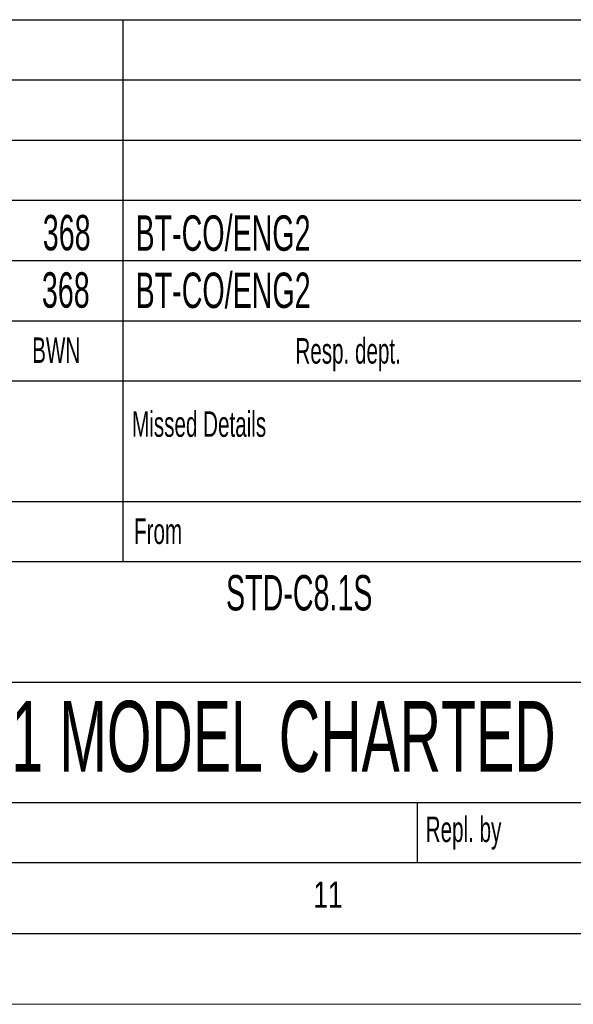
# Model space of a CAD drawing. Header units: millimetres. Extents: x 0 to 594, y 0 to 420.
# Tile 31 of 48: x 504 to 543, y 0 to 70. Entities that reach past the tile are written whole.
import ezdxf

# ---------------------------------------------------------------- set-up
doc = ezdxf.new("R2010")
doc.units = ezdxf.units.MM
doc.layers.add('FORMAT', color=7, linetype='Continuous')
doc.layers.add('SLD-0', color=7, linetype='Continuous')
doc.styles.add('SLDTEXTSTYLE0', font='TXT', dxfattribs={"width": 0.75})
doc.styles.add('SLDTEXTSTYLE1', font='TXT', dxfattribs={"width": 0.605})

msp = doc.modelspace()

# ---------------------------------------------------------------- linework, layer by layer
at = {"color": 7, "linetype": 'Continuous', "lineweight": 18}
msp.add_line((0, 0), (594, 0), dxfattribs=at)
at = {"layer": 'FORMAT'}
for p, q in [((399.4, 69.5), (584, 69.5)), ((399.4, 69.5), (584, 69.5)), ((399.4, 69.5), (584, 69.5)), ((511.2, 69.5), (511.2, 44)), ((399.4, 65.25), (584, 65.25)), ((399.4, 65.25), (584, 65.25)), ((511.2, 65.25), (511.2, 44)), ((399.4, 61), (584, 61)), ((399.4, 56.75), (584, 56.75)), ((399.4, 52.5), (584, 52.5)), ((399.4, 48.25), (584, 48.25)), ((399.4, 44), (584, 44)), ((511.2, 44), (511.2, 31.25)), ((399.4, 35.5), (584, 35.5)), ((477.4, 31.25), (584, 31.25)), ((477.4, 22.75), (584, 22.75)), ((477.4, 14.25), (584, 14.25)), ((532, 10), (532, 14.25)), ((20, 10), (584, 10)), ((399.4, 10), (584, 10)), ((15, 5), (589, 5))]:
    msp.add_line(p, q, dxfattribs=at)
at = {"layer": 'SLD-0'}
msp.add_line((399.4, 10), (584, 10), dxfattribs=at)

# ---------------------------------------------------------------- texts
at = {"layer": 'FORMAT'}
for s, insert, char_height, attachment_point, style in [('368', (507.237, 55.718), 2.5, 2, 'SLDTEXTSTYLE1'), ('BT-CO/ENG2', (512.094, 55.689), 2.5, 1, 'SLDTEXTSTYLE1'), ('368', (507.173, 51.671), 2.5, 2, 'SLDTEXTSTYLE1'), ('BT-CO/ENG2', (512.101, 51.648), 2.5, 1, 'SLDTEXTSTYLE1'), ('BWN', (504.799, 47.073), 1.8, 1, 'SLDTEXTSTYLE1'), ('Resp. dept.', (523.388, 47.025), 1.8, 1, 'SLDTEXTSTYLE1'), ('Missed Details', (511.854, 41.857), 1.8, 1, 'SLDTEXTSTYLE1'), ('From', (511.991, 34.295), 1.8, 1, 'SLDTEXTSTYLE1'), ('STD-C8.1S', (523.657, 30.301), 2.5, 2, 'SLDTEXTSTYLE1'), ('1 MODEL CHARTED', (522.548, 21.416), 5, 2, 'SLDTEXTSTYLE1'), ('Repl. by', (532.589, 13.253), 1.8, 1, 'SLDTEXTSTYLE1'), ('11', (524.653, 8.668), 1.8521, 1, 'SLDTEXTSTYLE0')]:
    msp.add_mtext(s, dxfattribs=dict(at, insert=insert, char_height=char_height, attachment_point=attachment_point, style=style))

doc.saveas('drawing.dxf')
